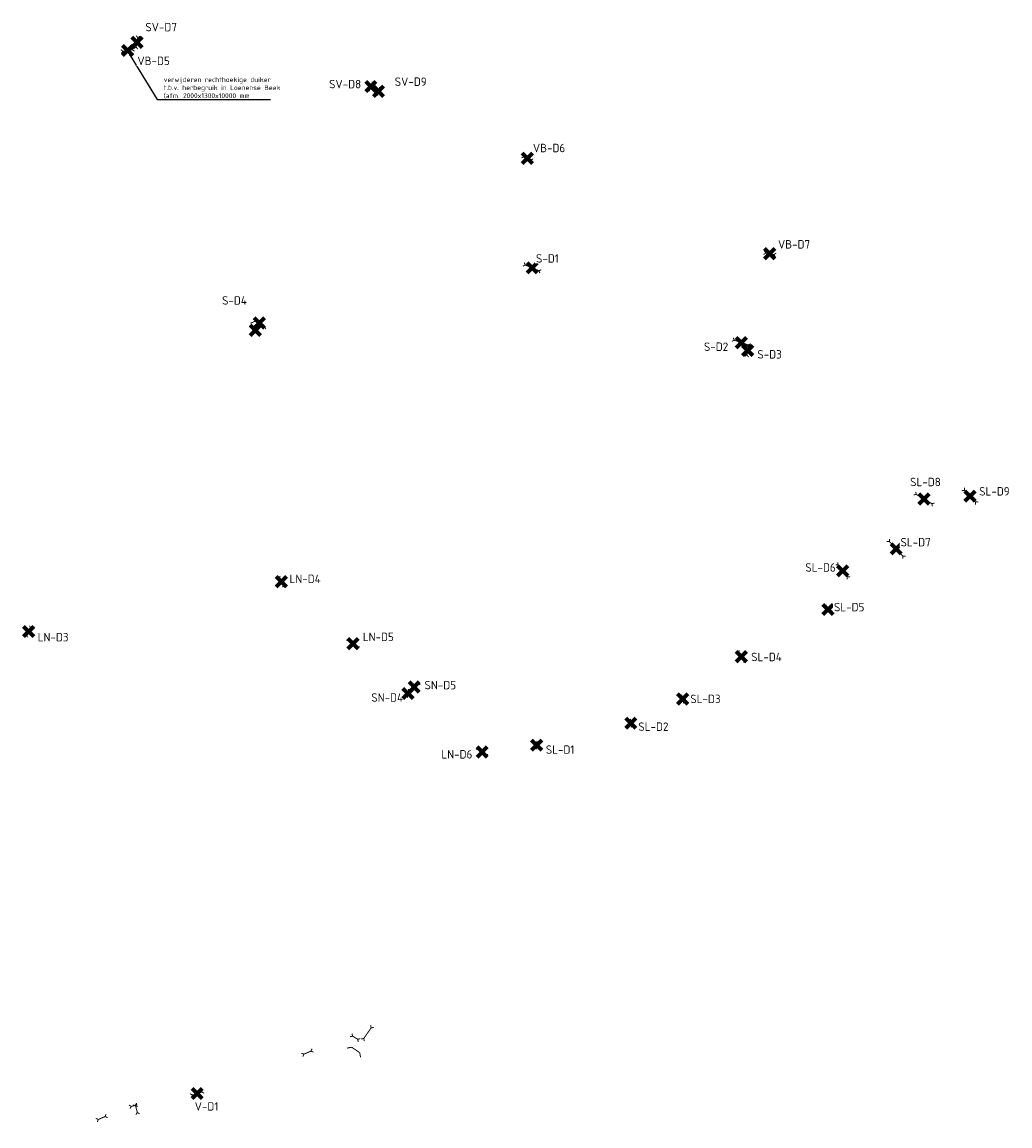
# Model space of a CAD drawing. Header units: metres. Extents: x 200629 to 204878, y 462087 to 463944.
# Tile 2 of 3: x 201721 to 202746, y 462380 to 463525. Entities that reach past the tile are written whole.
import ezdxf
from ezdxf import colors
from ezdxf.entities.mleader import LeaderData, LeaderLine
from ezdxf.math import Vec2, Vec3

# ---------------------------------------------------------------- set-up
doc = ezdxf.new("R2010")
doc.units = ezdxf.units.M
doc.header["$LTSCALE"] = 2.5
doc.layers.get('0').update_dxf_attribs({"lineweight": 25})
for name, color, linetype, lineweight, true_color in [('B-WE-WH-DUIKER-S', 7, 'Continuous', 25, 0x263240), ('B-WE-WH-STUW-S', 7, 'Continuous', 25, 0x263240), ('V-WE-WH-DUIKER-S', 7, 'Continuous', 25, 0x263240)]:
    doc.layers.add(name, color=color, linetype=linetype, lineweight=lineweight, true_color=true_color)
doc.layers.add('X-XX-AL-T25', color=7, linetype='Continuous', lineweight=25)
doc.layers.add('X-XX-AL-T35', color=7, linetype='Continuous', lineweight=35)
doc.styles.add('NLCS-ISO-M2000-T25', font='NLCS-ISO.ttf', dxfattribs={"height": 5})
doc.styles.add('NLCS-ISO-M2500-T35', font='NLCS-ISO.ttf', dxfattribs={"height": 8.75})

# ---------------------------------------------------------------- blocks, each defined once
blk = doc.blocks.new('*U7')
at = {"const_width": 1, "flags": 128}
for points in [[(-2.5, -0.9), (-5.1, 0.2)], [(-2.5, -0.9), (0, 0)], [(0, 0), (11.7, 4.4)], [(11.7, 4.4), (12.9, 7)], [(11.7, 4.4), (14.3, 3.2)], [(-2.5, -0.9), (-3.7, -3.5)]]:
    blk.add_lwpolyline(points, dxfattribs=at)
blk = doc.blocks.new('*U58')
at = {"const_width": 1, "flags": 128}
for points in [[(-2.3, 3.9), (-5, 4.6)], [(-2.3, 3.9), (-1.6, 6.7)], [(0, 0), (-2.3, 3.9)], [(2.3, -3.9), (0, 0)], [(2.3, -3.9), (1.6, -6.7)], [(2.3, -3.9), (5, -4.6)]]:
    blk.add_lwpolyline(points, dxfattribs=at)
blk = doc.blocks.new('*U10')
at = {"const_width": 1, "flags": 128}
for points in [[(-9.3, -1.4), (-11.5, 0.3)], [(-9.3, -1.4), (0, 0)], [(0, 0), (9.3, 1.4)], [(9.3, 1.4), (11, 3.6)], [(9.3, 1.4), (11.5, -0.3)], [(-9.3, -1.4), (-11, -3.6)]]:
    blk.add_lwpolyline(points, dxfattribs=at)
blk = doc.blocks.new('*U9')
at = {"const_width": 1, "flags": 128}
for points in [[(-8.2, 1), (-10.5, -0.8)], [(-8.2, 1), (-10, 3.2)], [(-8.2, 1), (0, 0)], [(0, 0), (8.2, -1)], [(8.2, -1), (10.5, 0.8)], [(8.2, -1), (10, -3.2)]]:
    blk.add_lwpolyline(points, dxfattribs=at)
blk = doc.blocks.new('*U11')
at = {"const_width": 1, "flags": 128}
for points in [[(-10.1, 1.4), (-12.4, -0.3)], [(-10.1, 1.4), (-11.9, 3.6)], [(-10.1, 1.4), (0, 0)], [(0, 0), (10.1, -1.4)], [(10.1, -1.4), (12.4, 0.3)], [(10.1, -1.4), (11.9, -3.6)]]:
    blk.add_lwpolyline(points, dxfattribs=at)
blk = doc.blocks.new('*U12')
at = {"const_width": 1, "flags": 128}
for points in [[(-7.7, 1.5), (-10.1, -0.1)], [(-7.7, 1.5), (-9.3, 3.8)], [(-7.7, 1.5), (0, 0)], [(0, 0), (7.7, -1.5)], [(7.7, -1.5), (10.1, 0.1)], [(7.7, -1.5), (9.3, -3.8)]]:
    blk.add_lwpolyline(points, dxfattribs=at)
blk = doc.blocks.new('*U13')
at = {"const_width": 1, "flags": 128}
for points in [[(-2, 0.3), (-4.3, -1.3)], [(-2, 0.3), (-3.7, 2.6)], [(-2, 0.3), (0, 0)], [(0, 0), (2, -0.3)], [(2, -0.3), (4.3, 1.3)], [(2, -0.3), (3.7, -2.6)]]:
    blk.add_lwpolyline(points, dxfattribs=at)
blk = doc.blocks.new('*U14')
at = {"const_width": 1, "flags": 128}
for points in [[(-4.4, 1.1), (-6.8, -0.4)], [(-4.4, 1.1), (-5.9, 3.5)], [(-4.4, 1.1), (0, 0)], [(0, 0), (4.4, -1.1)], [(4.4, -1.1), (6.8, 0.4)], [(4.4, -1.1), (5.9, -3.5)]]:
    blk.add_lwpolyline(points, dxfattribs=at)
blk = doc.blocks.new('*U15')
at = {"const_width": 1, "flags": 128}
for points in [[(-2.1, 0.6), (-4.6, -0.8)], [(-2.1, 0.6), (-3.5, 3)], [(-2.1, 0.6), (0, 0)], [(0, 0), (2.1, -0.6)], [(2.1, -0.6), (4.6, 0.8)], [(2.1, -0.6), (3.5, -3)]]:
    blk.add_lwpolyline(points, dxfattribs=at)
blk = doc.blocks.new('*U16')
at = {"const_width": 1, "flags": 128}
for points in [[(-1.9, 0.7), (-4.4, -0.4)], [(-1.9, 0.7), (-3, 3.3)], [(-1.9, 0.7), (0, 0)], [(0, 0), (1.9, -0.7)], [(1.9, -0.7), (4.4, 0.4)], [(1.9, -0.7), (3, -3.3)]]:
    blk.add_lwpolyline(points, dxfattribs=at)
blk = doc.blocks.new('*U17')
at = {"const_width": 1, "flags": 128}
for points in [[(-1.7, 1.1), (-4.5, 0.5)], [(-1.7, 1.1), (-2.3, 3.9)], [(-1.7, 1.1), (0, 0)], [(0, 0), (1.7, -1.1)], [(1.7, -1.1), (4.5, -0.5)], [(1.7, -1.1), (2.3, -3.9)]]:
    blk.add_lwpolyline(points, dxfattribs=at)
blk = doc.blocks.new('*U18')
at = {"const_width": 1, "flags": 128}
for points in [[(-4.1, 0.1), (-6.2, -1.8)], [(-4.1, 0.1), (-6.1, 2.2)], [(-4.1, 0.1), (0, 0)], [(0, 0), (4.1, -0.1)], [(4.1, -0.1), (6.2, 1.8)], [(4.1, -0.1), (6.1, -2.2)]]:
    blk.add_lwpolyline(points, dxfattribs=at)
blk = doc.blocks.new('*U19')
at = {"const_width": 1, "flags": 128}
for points in [[(-0.5, 6.1), (-2.7, 8)], [(-0.5, 6.1), (1.3, 8.3)], [(0, 0), (-0.5, 6.1)], [(0.6, -7.2), (0, 0)], [(0.6, -7.2), (-1.2, -9.4)], [(0.6, -7.2), (2.8, -9)]]:
    blk.add_lwpolyline(points, dxfattribs=at)
blk = doc.blocks.new('*U28')
at = {"const_width": 1, "flags": 128}
for points in [[(-1.1, -4.5), (0, 0)], [(1.1, 4.5), (-0.3, 6.9)], [(0, 0), (1.1, 4.5)], [(1.1, 4.5), (3.5, 6)], [(-1.1, -4.5), (-3.5, -6)], [(-1.1, -4.5), (0.3, -6.9)]]:
    blk.add_lwpolyline(points, dxfattribs=at)
blk = doc.blocks.new('*U29')
at = {"const_width": 1, "flags": 128}
for points in [[(-0.3, 1.9), (-2.6, 3.6)], [(-0.3, 1.9), (1.4, 4.2)], [(0, 0), (-0.3, 1.9)], [(0.3, -1.9), (0, 0)], [(0.3, -1.9), (-1.4, -4.2)], [(0.3, -1.9), (2.6, -3.6)]]:
    blk.add_lwpolyline(points, dxfattribs=at)
blk = doc.blocks.new('*U27')
at = {"const_width": 1, "flags": 128}
for points in [[(-5.3, 0.1), (-7.3, -1.9)], [(-5.3, 0.1), (-7.2, 2.1)], [(-5.3, 0.1), (0, 0)], [(0, 0), (5.3, -0.1)], [(5.3, -0.1), (7.3, 1.9)], [(5.3, -0.1), (7.2, -2.1)]]:
    blk.add_lwpolyline(points, dxfattribs=at)
blk = doc.blocks.new('*U26')
at = {"const_width": 1, "flags": 128}
for points in [[(-3.5, 1.1), (-6, -0.1)], [(-3.5, 1.1), (-4.8, 3.7)], [(-3.5, 1.1), (0, 0)], [(0, 0), (3.5, -1.1)], [(3.5, -1.1), (6, 0.1)], [(3.5, -1.1), (4.8, -3.7)]]:
    blk.add_lwpolyline(points, dxfattribs=at)
blk = doc.blocks.new('*U25')
at = {"const_width": 1, "flags": 128}
for points in [[(-0.6, 3.8), (-2.9, 5.4)], [(-0.6, 3.8), (1.1, 6)], [(0, 0), (-0.6, 3.8)], [(0.6, -3.8), (0, 0)], [(0.6, -3.8), (-1.1, -6)], [(0.6, -3.8), (2.9, -5.4)]]:
    blk.add_lwpolyline(points, dxfattribs=at)
blk = doc.blocks.new('*U51')
at = {"const_width": 1, "flags": 128}
for points in [[(-3.3, -3.7), (0, 0)], [(0, 0), (3.3, 3.7)], [(3.3, 3.7), (3.2, 6.6)], [(3.3, 3.7), (6.1, 3.9)], [(-3.3, -3.7), (-6.1, -3.9)], [(-3.3, -3.7), (-3.2, -6.6)]]:
    blk.add_lwpolyline(points, dxfattribs=at)
blk = doc.blocks.new('*U52')
at = {"const_width": 1, "flags": 128}
for points in [[(-2.4, 4.2), (-5.1, 5)], [(-2.4, 4.2), (-1.7, 6.9)], [(0, 0), (-2.4, 4.2)], [(2.4, -4.2), (0, 0)], [(2.4, -4.2), (1.7, -6.9)], [(2.4, -4.2), (5.1, -5)]]:
    blk.add_lwpolyline(points, dxfattribs=at)
blk = doc.blocks.new('*U53')
at = {"const_width": 1, "flags": 128}
for points in [[(-0.1, 2.7), (-2.2, 4.7)], [(-0.1, 2.7), (1.8, 4.8)], [(0, 0), (-0.1, 2.7)], [(0.1, -2.7), (0, 0)], [(0.1, -2.7), (-1.8, -4.8)], [(0.1, -2.7), (2.2, -4.7)]]:
    blk.add_lwpolyline(points, dxfattribs=at)
blk = doc.blocks.new('*U54')
at = {"const_width": 1, "flags": 128}
for points in [[(-0.1, 2.1), (-2.2, 4)], [(-0.1, 2.1), (1.8, 4.2)], [(0, 0), (-0.1, 2.1)], [(0.1, -2.1), (0, 0)], [(0.1, -2.1), (-1.8, -4.2)], [(0.1, -2.1), (2.2, -4)]]:
    blk.add_lwpolyline(points, dxfattribs=at)
blk = doc.blocks.new('*U55')
at = {"const_width": 1, "flags": 128}
for points in [[(-3.6, -0.9), (-6.1, 0.5)], [(-3.6, -0.9), (0, 0)], [(0, 0), (3.6, 0.9)], [(3.6, 0.9), (5.1, 3.4)], [(3.6, 0.9), (6.1, -0.5)], [(-3.6, -0.9), (-5.1, -3.4)]]:
    blk.add_lwpolyline(points, dxfattribs=at)
blk = doc.blocks.new('*U56')
at = {"const_width": 1, "flags": 128}
for points in [[(-7.3, -2.2), (0, 0)], [(0, 0), (7.3, 2.2)], [(7.3, 2.2), (8.6, 4.7)], [(7.3, 2.2), (9.8, 0.9)], [(-7.3, -2.2), (-9.8, -0.9)], [(-7.3, -2.2), (-8.6, -4.7)]]:
    blk.add_lwpolyline(points, dxfattribs=at)
blk = doc.blocks.new('*U57')
at = {"const_width": 1, "flags": 128}
for points in [[(-3.8, -2), (0, 0)], [(0, 0), (3.8, 2)], [(3.8, 2), (4.6, 4.7)], [(3.8, 2), (6.5, 1.2)], [(-3.8, -2), (-6.5, -1.2)], [(-3.8, -2), (-4.6, -4.7)]]:
    blk.add_lwpolyline(points, dxfattribs=at)
blk = doc.blocks.new('*U59')
at = {"const_width": 1, "flags": 128}
for points in [[(-3.6, -0.5), (-5.8, 1.2)], [(-3.6, -0.5), (-5.3, -2.7)], [(-3.6, -0.5), (0, 0)], [(0, 0), (2.5, 0.3)], [(2.5, 0.3), (4.2, 2.6)], [(2.5, 0.3), (4.8, -1.4)]]:
    blk.add_lwpolyline(points, dxfattribs=at)
blk = doc.blocks.new('*U61')
at = {"const_width": 1, "flags": 128}
for points in [[(-1.9, -3.6), (0, 0)], [(0, 0), (1.8, 3.5)], [(1.8, 3.5), (1, 6.2)], [(1.8, 3.5), (4.5, 4.3)], [(-1.9, -3.6), (-4.6, -4.5)], [(-1.9, -3.6), (-1, -6.3)]]:
    blk.add_lwpolyline(points, dxfattribs=at)
blk = doc.blocks.new('*U60')
at = {"const_width": 1, "flags": 128}
for points in [[(-2.7, -4.3), (0, 0)], [(0, 0), (2.6, 4.1)], [(2.6, 4.1), (2, 6.9)], [(2.6, 4.1), (5.4, 4.8)], [(-2.7, -4.3), (-5.5, -4.9)], [(-2.7, -4.3), (-2.1, -7.1)]]:
    blk.add_lwpolyline(points, dxfattribs=at)
blk = doc.blocks.new('*U5')
at = {"const_width": 1, "flags": 128}
for points in [[(-4.1, 2.8), (-9, 1.9)], [(-4.1, 2.8), (4.1, -2.8)], [(4.1, -2.8), (5.1, -7.7)]]:
    blk.add_lwpolyline(points, dxfattribs=at)
blk = doc.blocks.new('*U65')
at = {"const_width": 1, "flags": 128}
for points in [[(-2.7, 2), (-5.5, 1.6)], [(-2.7, 2), (-3.1, 4.8)], [(-2.7, 2), (0, 0)], [(0, 0), (2.7, -2)], [(2.7, -2), (5.5, -1.6)], [(2.7, -2), (3.1, -4.8)]]:
    blk.add_lwpolyline(points, dxfattribs=at)
blk = doc.blocks.new('*U66')
at = {"const_width": 1, "flags": 128}
for points in [[(-2.1, -3), (0, 0)], [(0.4, 0.5), (-0.1, 3.3)], [(0, 0), (0.4, 0.5)], [(0.4, 0.5), (3.2, 1)], [(-2.1, -3), (-4.9, -3.5)], [(-2.1, -3), (-1.7, -5.8)]]:
    blk.add_lwpolyline(points, dxfattribs=at)
blk = doc.blocks.new('*U67')
at = {"const_width": 1, "flags": 128}
for points in [[(-1.4, -2.7), (0, 0)], [(0, 0), (2.1, 4)], [(2.1, 4), (1.2, 6.7)], [(2.1, 4), (4.8, 4.9)], [(-1.4, -2.7), (-4.1, -3.6)], [(-1.4, -2.7), (-0.6, -5.4)]]:
    blk.add_lwpolyline(points, dxfattribs=at)
blk = doc.blocks.new('KRUIS')
at = {"color": 240, "lineweight": 80, "true_color": 0xed1f24, "flags": 128}
for points in [[(-5.3, -5.3), (5.3, 5.3)], [(5.3, -5.3), (-5.3, 5.3)]]:
    blk.add_lwpolyline(points, dxfattribs=at)
blk = doc.blocks.new('*U76')
at = {"const_width": 1, "flags": 128}
for points in [[(-4.7, 1.8), (-9.2, -0.3)], [(-4.7, 1.8), (4.7, -1.8)], [(4.7, -1.8), (6.7, -6.3)]]:
    blk.add_lwpolyline(points, dxfattribs=at)
blk = doc.blocks.new('*U77')
at = {"const_width": 1, "flags": 128}
for points in [[(0.3, 4.8), (-1.5, 7)], [(-0.3, -4.8), (0, 0)], [(0, 0), (0.3, 4.8)], [(0.3, 4.8), (2.5, 6.7)], [(-0.3, -4.8), (-2.5, -6.7)], [(-0.3, -4.8), (1.5, -7)]]:
    blk.add_lwpolyline(points, dxfattribs=at)

msp = doc.modelspace()

# ---------------------------------------------------------------- block references
at = {"layer": 'B-WE-WH-DUIKER-S', "rotation": 320.6249489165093}
for name, p in [('*U19', (202079.6, 462476.2, 6.4)), ('*U59', (202067, 462470.8)), ('*U61', (202017.1, 462455.6)), ('*U66', (201837.9, 462400.8, 8)), ('*U65', (201839.7, 462396.8, 7.6)), ('*U67', (201803, 462387.5))]:
    msp.add_blockref(name, p, dxfattribs=at)
at = {"layer": 'B-WE-WH-STUW-S'}
for name, p in [('*U76', (201967.2, 463212.4, 7.4)), ('*U5', (202067.1, 462458.4))]:
    msp.add_blockref(name, p, dxfattribs=at)
at = {"layer": 'V-WE-WH-DUIKER-S', "rotation": 320.6249489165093}
for name, p in [('*U51', (201830.6, 463495.1, 6.7)), ('*U52', (201840.2, 463503.5, 7.2)), ('*U53', (202082.8, 463457.7, 7.1)), ('*U54', (202090.8, 463452.8, 6.8)), ('*U55', (202245.2, 463383.2, 6.6)), ('*U57', (202496.7, 463284.2, 6.5)), ('*U56', (202250.1, 463269.6, 7.3)), ('*U77', (201962.9, 463204.8, 7.2)), ('*U7', (202462.4, 463193.7, 7.2)), ('*U58', (202473.6, 463183.9, 7.1)), ('*U10', (202656.6, 463029.8, 6.8)), ('*U9', (202704.3, 463032.8, 7.1)), ('*U11', (202627.7, 462978.2, 6.9)), ('*U12', (202572.1, 462955.4, 6.9)), ('*U26', (201990, 462944.1, 7.1)), ('*U13', (202556.5, 462916, 6.8)), ('*U25', (201727.8, 462892.4, 7.4)), ('*U27', (202064.4, 462879.9, 7.1)), ('*U14', (202467.2, 462866.4, 7.1)), ('*U28', (202127.7, 462834.9, 7.2)), ('*U29', (202121.3, 462828.1, 7)), ('*U15', (202406.2, 462822.3, 7.1)), ('*U16', (202352.5, 462797.3, 7.2)), ('*U17', (202254.7, 462774.5, 7.2)), ('*U18', (202198.3, 462767.4, 6.9)), ('*U60', (201902.7, 462413.2))]:
    msp.add_blockref(name, p, dxfattribs=at)
at = {"layer": 'V-WE-WH-DUIKER-S'}
for p in [(202082.8, 463457.7, 7.1), (202090.8, 463452.8, 6.8), (202245.2, 463383.2, 6.6), (202496.5, 463284.4), (202250.1, 463269.6, 7.3), (201967.1, 463212.4, 7.4), (201962.9, 463204.8, 7.2), (202467.1, 463192.1, 7.2), (202473.6, 463183.9, 7.1), (202656.6, 463029.8, 6.8), (202704.3, 463032.8, 7.1), (202627.7, 462978.2, 6.9), (202572.1, 462955.4, 6.9), (201990, 462944.1, 7.1), (202557.1, 462915.3, 6.8), (201727.8, 462892.4, 7.4), (202064.4, 462879.9, 7.1), (202467.2, 462866.4, 7.1), (202127.7, 462834.9, 7.2), (202121.3, 462828.1, 7), (202406.2, 462822.3, 7.1), (202352.5, 462797.3, 7.2), (202198.3, 462767.4, 6.9), (202254.7, 462774.5, 7.2), (201902.7, 462413.2)]:
    msp.add_blockref('KRUIS', p, dxfattribs=at)

# ---------------------------------------------------------------- texts
at = {"layer": 'X-XX-AL-T35', "char_height": 8.75, "attachment_point": 1, "style": 'NLCS-ISO-M2500-T35', "bg_fill": 3, "box_fill_scale": 1.1, "bg_fill_color": 256, "bg_fill_transparency": 0}
for s, insert in [('SV-D9', (202107.6, 463467.1)), ('S-D4', (201928.5, 463240.2))]:
    msp.add_mtext_dynamic_manual_height_columns(s, width=30.569, gutter_width=43.8, heights=[0], dxfattribs=dict(at, insert=insert))

# ---------------------------------------------------------------- next in the draw order: texts
for s, insert in [('SV-D8', (202039.5, 463464.6)), ('VB-D6', (202250.9, 463398.3)), ('VB-D7', (202505.1, 463298.4)), ('S-D1', (202254.1, 463283.8)), ('S-D2', (202428.3, 463192.2)), ('S-D3', (202483.7, 463184.3)), ('SL-D8', (202642.2, 463051.9)), ('SL-D9', (202713.8, 463042.2)), ('SL-D7', (202632.2, 462989.4)), ('SL-D6', (202533.5, 462963.2)), ('LN-D4', (201998.5, 462951.4)), ('SL-D5', (202563.2, 462922.1)), ('LN-D3', (201737.3, 462890.9)), ('LN-D5', (202074.5, 462891.2)), ('SL-D4', (202477.3, 462870.4)), ('SN-D5', (202138.5, 462841.2)), ('SN-D4', (202083.3, 462828.3)), ('SL-D3', (202414.2, 462826.9)), ('SL-D2', (202360.3, 462798.1)), ('LN-D6', (202156, 462769.4)), ('SL-D1', (202264.3, 462774.3)), ('V-D1', (201900.1, 462404.2))]:
    msp.add_mtext_dynamic_manual_height_columns(s, width=30.569, gutter_width=43.8, heights=[0], dxfattribs=dict(at, insert=insert))

# ---------------------------------------------------------------- next in the draw order: leaders
at = {"layer": 'X-XX-AL-T25'}
ml = msp.add_multileader_mtext('Standard', dxfattribs=at)
ml.set_content('verwijderen rechthoekige duiker\\Pt.b.v. herbegruik in Loenense Beek\\P(afm. 2000x1300x10000 mm', color=256, style='NLCS-ISO-M2000-T25')
ml.set_leader_properties(color=256, linetype='ByLayer', lineweight=-1)
ml.build(insert=Vec2(0, 0))
ml.multileader.update_dxf_attribs({"text_left_attachment_type": 5, "text_right_attachment_type": 5, "dogleg_length": 5, "arrow_head_size": 5})
ctx = ml.context
ctx.base_point, ctx.char_height, ctx.arrow_head_size, ctx.landing_gap_size, ctx.plane_origin = Vec3(201866.2, 463444.3), 5, 5, 1.8, Vec3(201834.6, 463487.6)
ctx.left_attachment, ctx.right_attachment = 5, 5
notes = []
notes.append((ctx, [(0, (1, 1, 0), (201861.2, 463444.3), (1, 0), 5, [(0, [(201830.5, 463494.2)], 0, [])])]))
ctx.mtext.insert, ctx.mtext.flow_direction = Vec3(201868, 463467.4), 5
ctx.mtext.has_bg_fill, ctx.mtext.bg_color, ctx.mtext.bg_scale_factor, ctx.mtext.bg_transparency, ctx.mtext.use_window_bg_color = 1, -1027028792, 1.5, 0, 1
for ctx, leaders in notes:
    for number, flags, end, landing, length, lines in leaders:
        leader = LeaderData()
        leader.index, (leader.has_last_leader_line, leader.has_dogleg_vector, leader.attachment_direction) = number, flags
        leader.last_leader_point, leader.dogleg_vector, leader.dogleg_length = Vec3(end), Vec3(landing), length
        for number, points, colour, breaks in lines:
            line = LeaderLine()
            line.index, line.vertices, line.color, line.breaks = number, Vec3.list(points), colors.encode_raw_color(colour), breaks
            leader.lines.append(line)
        ctx.leaders.append(leader)

# ---------------------------------------------------------------- next in the draw order: block references
at = {"layer": 'V-WE-WH-DUIKER-S'}
for p in [(201840.2, 463503.5, 7.2), (201830.6, 463495.1, 6.7)]:
    msp.add_blockref('KRUIS', p, dxfattribs=at)

# ---------------------------------------------------------------- next in the draw order: texts
at = {"layer": 'X-XX-AL-T35', "char_height": 8.75, "attachment_point": 1, "style": 'NLCS-ISO-M2500-T35', "bg_fill": 3, "box_fill_scale": 1.1, "bg_fill_color": 256, "bg_fill_transparency": 0}
for s, insert in [('SV-D7', (201848.9, 463523.7)), ('VB-D5', (201840.7, 463488.7))]:
    msp.add_mtext_dynamic_manual_height_columns(s, width=30.569, gutter_width=43.8, heights=[0], dxfattribs=dict(at, insert=insert))

doc.saveas('drawing.dxf')
